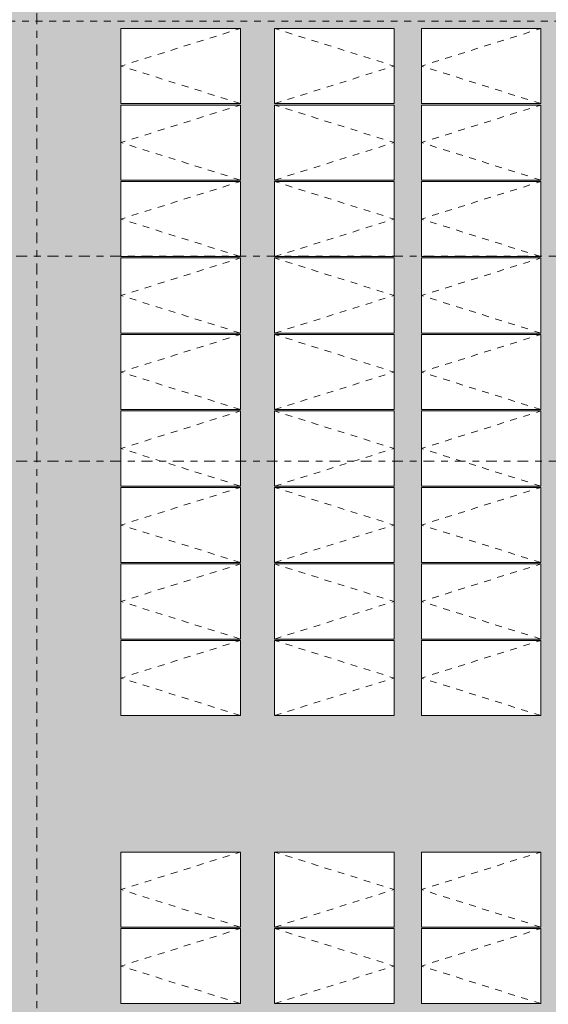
# Model space of a CAD drawing. Header units: metres. Extents: x -180 to 4, y -50 to 6.
# Tile 104 of 256: x -130 to -122, y -31 to -16. Entities that reach past the tile are written whole.
import ezdxf

# ---------------------------------------------------------------- set-up
doc = ezdxf.new("R2010")
doc.units = ezdxf.units.M
doc.header["$LTSCALE"] = 0.05
doc.linetypes.add('Linienart-53', pattern=[5.291531, 3.175, -1.058062, 0.352704, -0.705764])
doc.linetypes.add('VW-01 Strichlinie kurz', pattern=[1.999894, 0.999947, -0.999947])
for name, color, linetype, lineweight, true_color in [('30 -36 Dächer- 3 Dachbeläge', 7, 'Continuous', 15, 0x9999ff), ('30 -36 Dächer- 3 Dachbeläge Gründach', 250, 'Continuous', 9, 0x333333), ('40 -44 Elektr. Anlagen- 2 Eigenstromversorgungsanlagen', 7, 'Continuous', 5, 0xff6633), ('70 -72 Beschriftung- 1 Beschriftung allgemein', 7, 'Continuous', 9, 0xff6633), ('Dachflächen Moblierung', 7, 'Continuous', 9, 0x888888)]:
    doc.layers.add(name, color=color, linetype=linetype, lineweight=lineweight, true_color=true_color)
for name, color, linetype, lineweight in [('60- 61 allgemeine Ausstattung- 4 Terrassen', 7, 'Continuous', 9), ('70 -71 Achsen- 1 Gebäudeachsen', 7, 'Linienart-53', 18), ('Keine', 7, 'Continuous', 9)]:
    doc.layers.add(name, color=color, linetype=linetype, lineweight=lineweight)

# ---------------------------------------------------------------- blocks, each defined once
blk = doc.blocks.new('Gruppe-7986')
at = {"color": 255, "linetype": 'Continuous', "lineweight": 9, "transparency": 33554687}
blk.add_wipeout([(-128.589, -25.577), (-126.839, -25.577), (-126.839, -26.677), (-128.589, -26.677)], dxfattribs=at).dxf.layer = '40 -44 Elektr. Anlagen- 2 Eigenstromversorgungsanlagen'
at = {"layer": '40 -44 Elektr. Anlagen- 2 Eigenstromversorgungsanlagen', "color": 7, "linetype": 'Continuous', "lineweight": 9, "transparency": 33554687, "flags": 128}
blk.add_lwpolyline([(-128.589, -25.577), (-126.839, -25.577), (-126.839, -26.677), (-128.589, -26.677)], close=True, dxfattribs=at)
at = {"layer": 'Dachflächen Moblierung', "color": 8, "linetype": 'VW-01 Strichlinie kurz', "lineweight": 5, "flags": 128}
blk.add_lwpolyline([(-126.839, -26.677), (-128.589, -26.127), (-126.839, -25.577)], dxfattribs=at)
blk = doc.blocks.new('Gruppe-7987')
at = {"color": 255, "linetype": 'Continuous', "lineweight": 9, "transparency": 33554687}
blk.add_wipeout([(-128.589, -24.456), (-126.839, -24.456), (-126.839, -25.556), (-128.589, -25.556)], dxfattribs=at).dxf.layer = '40 -44 Elektr. Anlagen- 2 Eigenstromversorgungsanlagen'
at = {"layer": '40 -44 Elektr. Anlagen- 2 Eigenstromversorgungsanlagen', "color": 7, "linetype": 'Continuous', "lineweight": 9, "transparency": 33554687, "flags": 128}
blk.add_lwpolyline([(-128.589, -24.456), (-126.839, -24.456), (-126.839, -25.556), (-128.589, -25.556)], close=True, dxfattribs=at)
at = {"layer": 'Dachflächen Moblierung', "color": 8, "linetype": 'VW-01 Strichlinie kurz', "lineweight": 5, "flags": 128}
blk.add_lwpolyline([(-126.839, -25.556), (-128.589, -25.006), (-126.839, -24.456)], dxfattribs=at)
blk = doc.blocks.new('Gruppe-7988')
at = {"color": 255, "linetype": 'Continuous', "lineweight": 9, "transparency": 33554687}
blk.add_wipeout([(-128.589, -23.335), (-126.839, -23.335), (-126.839, -24.435), (-128.589, -24.435)], dxfattribs=at).dxf.layer = '40 -44 Elektr. Anlagen- 2 Eigenstromversorgungsanlagen'
at = {"layer": '40 -44 Elektr. Anlagen- 2 Eigenstromversorgungsanlagen', "color": 7, "linetype": 'Continuous', "lineweight": 9, "transparency": 33554687, "flags": 128}
blk.add_lwpolyline([(-128.589, -23.335), (-126.839, -23.335), (-126.839, -24.435), (-128.589, -24.435)], close=True, dxfattribs=at)
at = {"layer": 'Dachflächen Moblierung', "color": 8, "linetype": 'VW-01 Strichlinie kurz', "lineweight": 5, "flags": 128}
blk.add_lwpolyline([(-126.839, -24.435), (-128.589, -23.885), (-126.839, -23.335)], dxfattribs=at)
blk = doc.blocks.new('Gruppe-7989')
at = {"color": 255, "linetype": 'Continuous', "lineweight": 9, "transparency": 33554687}
blk.add_wipeout([(-128.589, -22.214), (-126.839, -22.214), (-126.839, -23.314), (-128.589, -23.314)], dxfattribs=at).dxf.layer = '40 -44 Elektr. Anlagen- 2 Eigenstromversorgungsanlagen'
at = {"layer": '40 -44 Elektr. Anlagen- 2 Eigenstromversorgungsanlagen', "color": 7, "linetype": 'Continuous', "lineweight": 9, "transparency": 33554687, "flags": 128}
blk.add_lwpolyline([(-128.589, -22.214), (-126.839, -22.214), (-126.839, -23.314), (-128.589, -23.314)], close=True, dxfattribs=at)
at = {"layer": 'Dachflächen Moblierung', "color": 8, "linetype": 'VW-01 Strichlinie kurz', "lineweight": 5, "flags": 128}
blk.add_lwpolyline([(-126.839, -23.314), (-128.589, -22.764), (-126.839, -22.214)], dxfattribs=at)
blk = doc.blocks.new('Gruppe-7990')
at = {"color": 255, "linetype": 'Continuous', "lineweight": 9, "transparency": 33554687}
blk.add_wipeout([(-128.589, -21.093), (-126.839, -21.093), (-126.839, -22.193), (-128.589, -22.193)], dxfattribs=at).dxf.layer = '40 -44 Elektr. Anlagen- 2 Eigenstromversorgungsanlagen'
at = {"layer": '40 -44 Elektr. Anlagen- 2 Eigenstromversorgungsanlagen', "color": 7, "linetype": 'Continuous', "lineweight": 9, "transparency": 33554687, "flags": 128}
blk.add_lwpolyline([(-128.589, -21.093), (-126.839, -21.093), (-126.839, -22.193), (-128.589, -22.193)], close=True, dxfattribs=at)
at = {"layer": 'Dachflächen Moblierung', "color": 8, "linetype": 'VW-01 Strichlinie kurz', "lineweight": 5, "flags": 128}
blk.add_lwpolyline([(-126.839, -22.193), (-128.589, -21.643), (-126.839, -21.093)], dxfattribs=at)
blk = doc.blocks.new('Gruppe-7991')
at = {"color": 255, "linetype": 'Continuous', "lineweight": 9, "transparency": 33554687}
blk.add_wipeout([(-128.589, -19.972), (-126.839, -19.972), (-126.839, -21.072), (-128.589, -21.072)], dxfattribs=at).dxf.layer = '40 -44 Elektr. Anlagen- 2 Eigenstromversorgungsanlagen'
at = {"layer": '40 -44 Elektr. Anlagen- 2 Eigenstromversorgungsanlagen', "color": 7, "linetype": 'Continuous', "lineweight": 9, "transparency": 33554687, "flags": 128}
blk.add_lwpolyline([(-128.589, -19.972), (-126.839, -19.972), (-126.839, -21.072), (-128.589, -21.072)], close=True, dxfattribs=at)
at = {"layer": 'Dachflächen Moblierung', "color": 8, "linetype": 'VW-01 Strichlinie kurz', "lineweight": 5, "flags": 128}
blk.add_lwpolyline([(-126.839, -21.072), (-128.589, -20.522), (-126.839, -19.972)], dxfattribs=at)
blk = doc.blocks.new('Gruppe-7992')
at = {"color": 255, "linetype": 'Continuous', "lineweight": 9, "transparency": 33554687}
blk.add_wipeout([(-128.589, -18.851), (-126.839, -18.851), (-126.839, -19.951), (-128.589, -19.951)], dxfattribs=at).dxf.layer = '40 -44 Elektr. Anlagen- 2 Eigenstromversorgungsanlagen'
at = {"layer": '40 -44 Elektr. Anlagen- 2 Eigenstromversorgungsanlagen', "color": 7, "linetype": 'Continuous', "lineweight": 9, "transparency": 33554687, "flags": 128}
blk.add_lwpolyline([(-128.589, -18.851), (-126.839, -18.851), (-126.839, -19.951), (-128.589, -19.951)], close=True, dxfattribs=at)
at = {"layer": 'Dachflächen Moblierung', "color": 8, "linetype": 'VW-01 Strichlinie kurz', "lineweight": 5, "flags": 128}
blk.add_lwpolyline([(-126.839, -19.951), (-128.589, -19.401), (-126.839, -18.851)], dxfattribs=at)
blk = doc.blocks.new('Gruppe-7993')
at = {"color": 255, "linetype": 'Continuous', "lineweight": 9, "transparency": 33554687}
blk.add_wipeout([(-128.589, -17.73), (-126.839, -17.73), (-126.839, -18.83), (-128.589, -18.83)], dxfattribs=at).dxf.layer = '40 -44 Elektr. Anlagen- 2 Eigenstromversorgungsanlagen'
at = {"layer": '40 -44 Elektr. Anlagen- 2 Eigenstromversorgungsanlagen', "color": 7, "linetype": 'Continuous', "lineweight": 9, "transparency": 33554687, "flags": 128}
blk.add_lwpolyline([(-128.589, -17.73), (-126.839, -17.73), (-126.839, -18.83), (-128.589, -18.83)], close=True, dxfattribs=at)
at = {"layer": 'Dachflächen Moblierung', "color": 8, "linetype": 'VW-01 Strichlinie kurz', "lineweight": 5, "flags": 128}
blk.add_lwpolyline([(-126.839, -18.83), (-128.589, -18.28), (-126.839, -17.73)], dxfattribs=at)
blk = doc.blocks.new('Gruppe-7994')
at = {"color": 255, "linetype": 'Continuous', "lineweight": 9, "transparency": 33554687}
blk.add_wipeout([(-128.589, -16.609), (-126.839, -16.609), (-126.839, -17.709), (-128.589, -17.709)], dxfattribs=at).dxf.layer = '40 -44 Elektr. Anlagen- 2 Eigenstromversorgungsanlagen'
at = {"layer": '40 -44 Elektr. Anlagen- 2 Eigenstromversorgungsanlagen', "color": 7, "linetype": 'Continuous', "lineweight": 9, "transparency": 33554687, "flags": 128}
blk.add_lwpolyline([(-128.589, -16.609), (-126.839, -16.609), (-126.839, -17.709), (-128.589, -17.709)], close=True, dxfattribs=at)
at = {"layer": 'Dachflächen Moblierung', "color": 8, "linetype": 'VW-01 Strichlinie kurz', "lineweight": 5, "flags": 128}
blk.add_lwpolyline([(-126.839, -17.709), (-128.589, -17.159), (-126.839, -16.609)], dxfattribs=at)
blk = doc.blocks.new('Gruppe-7995')
at = {"color": 255, "linetype": 'Continuous', "lineweight": 9, "transparency": 33554687}
blk.add_wipeout([(-126.339, -25.577), (-124.589, -25.577), (-124.589, -26.677), (-126.339, -26.677)], dxfattribs=at).dxf.layer = '40 -44 Elektr. Anlagen- 2 Eigenstromversorgungsanlagen'
at = {"layer": '40 -44 Elektr. Anlagen- 2 Eigenstromversorgungsanlagen', "color": 7, "linetype": 'Continuous', "lineweight": 9, "transparency": 33554687, "flags": 128}
blk.add_lwpolyline([(-126.339, -25.577), (-124.589, -25.577), (-124.589, -26.677), (-126.339, -26.677)], close=True, dxfattribs=at)
at = {"layer": 'Dachflächen Moblierung', "color": 8, "linetype": 'VW-01 Strichlinie kurz', "lineweight": 5, "flags": 128}
blk.add_lwpolyline([(-126.339, -26.677), (-124.589, -26.127), (-126.339, -25.577)], dxfattribs=at)
blk = doc.blocks.new('Gruppe-7996')
at = {"color": 255, "linetype": 'Continuous', "lineweight": 9, "transparency": 33554687}
blk.add_wipeout([(-126.339, -24.456), (-124.589, -24.456), (-124.589, -25.556), (-126.339, -25.556)], dxfattribs=at).dxf.layer = '40 -44 Elektr. Anlagen- 2 Eigenstromversorgungsanlagen'
at = {"layer": '40 -44 Elektr. Anlagen- 2 Eigenstromversorgungsanlagen', "color": 7, "linetype": 'Continuous', "lineweight": 9, "transparency": 33554687, "flags": 128}
blk.add_lwpolyline([(-126.339, -24.456), (-124.589, -24.456), (-124.589, -25.556), (-126.339, -25.556)], close=True, dxfattribs=at)
at = {"layer": 'Dachflächen Moblierung', "color": 8, "linetype": 'VW-01 Strichlinie kurz', "lineweight": 5, "flags": 128}
blk.add_lwpolyline([(-126.339, -25.556), (-124.589, -25.006), (-126.339, -24.456)], dxfattribs=at)
blk = doc.blocks.new('Gruppe-7997')
at = {"color": 255, "linetype": 'Continuous', "lineweight": 9, "transparency": 33554687}
blk.add_wipeout([(-126.339, -23.335), (-124.589, -23.335), (-124.589, -24.435), (-126.339, -24.435)], dxfattribs=at).dxf.layer = '40 -44 Elektr. Anlagen- 2 Eigenstromversorgungsanlagen'
at = {"layer": '40 -44 Elektr. Anlagen- 2 Eigenstromversorgungsanlagen', "color": 7, "linetype": 'Continuous', "lineweight": 9, "transparency": 33554687, "flags": 128}
blk.add_lwpolyline([(-126.339, -23.335), (-124.589, -23.335), (-124.589, -24.435), (-126.339, -24.435)], close=True, dxfattribs=at)
at = {"layer": 'Dachflächen Moblierung', "color": 8, "linetype": 'VW-01 Strichlinie kurz', "lineweight": 5, "flags": 128}
blk.add_lwpolyline([(-126.339, -24.435), (-124.589, -23.885), (-126.339, -23.335)], dxfattribs=at)
blk = doc.blocks.new('Gruppe-7998')
at = {"color": 255, "linetype": 'Continuous', "lineweight": 9, "transparency": 33554687}
blk.add_wipeout([(-126.339, -22.214), (-124.589, -22.214), (-124.589, -23.314), (-126.339, -23.314)], dxfattribs=at).dxf.layer = '40 -44 Elektr. Anlagen- 2 Eigenstromversorgungsanlagen'
at = {"layer": '40 -44 Elektr. Anlagen- 2 Eigenstromversorgungsanlagen', "color": 7, "linetype": 'Continuous', "lineweight": 9, "transparency": 33554687, "flags": 128}
blk.add_lwpolyline([(-126.339, -22.214), (-124.589, -22.214), (-124.589, -23.314), (-126.339, -23.314)], close=True, dxfattribs=at)
at = {"layer": 'Dachflächen Moblierung', "color": 8, "linetype": 'VW-01 Strichlinie kurz', "lineweight": 5, "flags": 128}
blk.add_lwpolyline([(-126.339, -23.314), (-124.589, -22.764), (-126.339, -22.214)], dxfattribs=at)
blk = doc.blocks.new('Gruppe-7999')
at = {"color": 255, "linetype": 'Continuous', "lineweight": 9, "transparency": 33554687}
blk.add_wipeout([(-126.339, -21.093), (-124.589, -21.093), (-124.589, -22.193), (-126.339, -22.193)], dxfattribs=at).dxf.layer = '40 -44 Elektr. Anlagen- 2 Eigenstromversorgungsanlagen'
at = {"layer": '40 -44 Elektr. Anlagen- 2 Eigenstromversorgungsanlagen', "color": 7, "linetype": 'Continuous', "lineweight": 9, "transparency": 33554687, "flags": 128}
blk.add_lwpolyline([(-126.339, -21.093), (-124.589, -21.093), (-124.589, -22.193), (-126.339, -22.193)], close=True, dxfattribs=at)
at = {"layer": 'Dachflächen Moblierung', "color": 8, "linetype": 'VW-01 Strichlinie kurz', "lineweight": 5, "flags": 128}
blk.add_lwpolyline([(-126.339, -22.193), (-124.589, -21.643), (-126.339, -21.093)], dxfattribs=at)
blk = doc.blocks.new('Gruppe-8000')
at = {"color": 255, "linetype": 'Continuous', "lineweight": 9, "transparency": 33554687}
blk.add_wipeout([(-126.339, -19.972), (-124.589, -19.972), (-124.589, -21.072), (-126.339, -21.072)], dxfattribs=at).dxf.layer = '40 -44 Elektr. Anlagen- 2 Eigenstromversorgungsanlagen'
at = {"layer": '40 -44 Elektr. Anlagen- 2 Eigenstromversorgungsanlagen', "color": 7, "linetype": 'Continuous', "lineweight": 9, "transparency": 33554687, "flags": 128}
blk.add_lwpolyline([(-126.339, -19.972), (-124.589, -19.972), (-124.589, -21.072), (-126.339, -21.072)], close=True, dxfattribs=at)
at = {"layer": 'Dachflächen Moblierung', "color": 8, "linetype": 'VW-01 Strichlinie kurz', "lineweight": 5, "flags": 128}
blk.add_lwpolyline([(-126.339, -21.072), (-124.589, -20.522), (-126.339, -19.972)], dxfattribs=at)
blk = doc.blocks.new('Gruppe-8001')
at = {"color": 255, "linetype": 'Continuous', "lineweight": 9, "transparency": 33554687}
blk.add_wipeout([(-126.339, -18.851), (-124.589, -18.851), (-124.589, -19.951), (-126.339, -19.951)], dxfattribs=at).dxf.layer = '40 -44 Elektr. Anlagen- 2 Eigenstromversorgungsanlagen'
at = {"layer": '40 -44 Elektr. Anlagen- 2 Eigenstromversorgungsanlagen', "color": 7, "linetype": 'Continuous', "lineweight": 9, "transparency": 33554687, "flags": 128}
blk.add_lwpolyline([(-126.339, -18.851), (-124.589, -18.851), (-124.589, -19.951), (-126.339, -19.951)], close=True, dxfattribs=at)
at = {"layer": 'Dachflächen Moblierung', "color": 8, "linetype": 'VW-01 Strichlinie kurz', "lineweight": 5, "flags": 128}
blk.add_lwpolyline([(-126.339, -19.951), (-124.589, -19.401), (-126.339, -18.851)], dxfattribs=at)
blk = doc.blocks.new('Gruppe-8002')
at = {"color": 255, "linetype": 'Continuous', "lineweight": 9, "transparency": 33554687}
blk.add_wipeout([(-126.339, -17.73), (-124.589, -17.73), (-124.589, -18.83), (-126.339, -18.83)], dxfattribs=at).dxf.layer = '40 -44 Elektr. Anlagen- 2 Eigenstromversorgungsanlagen'
at = {"layer": '40 -44 Elektr. Anlagen- 2 Eigenstromversorgungsanlagen', "color": 7, "linetype": 'Continuous', "lineweight": 9, "transparency": 33554687, "flags": 128}
blk.add_lwpolyline([(-126.339, -17.73), (-124.589, -17.73), (-124.589, -18.83), (-126.339, -18.83)], close=True, dxfattribs=at)
at = {"layer": 'Dachflächen Moblierung', "color": 8, "linetype": 'VW-01 Strichlinie kurz', "lineweight": 5, "flags": 128}
blk.add_lwpolyline([(-126.339, -18.83), (-124.589, -18.28), (-126.339, -17.73)], dxfattribs=at)
blk = doc.blocks.new('Gruppe-8003')
at = {"color": 255, "linetype": 'Continuous', "lineweight": 9, "transparency": 33554687}
blk.add_wipeout([(-126.339, -16.609), (-124.589, -16.609), (-124.589, -17.709), (-126.339, -17.709)], dxfattribs=at).dxf.layer = '40 -44 Elektr. Anlagen- 2 Eigenstromversorgungsanlagen'
at = {"layer": '40 -44 Elektr. Anlagen- 2 Eigenstromversorgungsanlagen', "color": 7, "linetype": 'Continuous', "lineweight": 9, "transparency": 33554687, "flags": 128}
blk.add_lwpolyline([(-126.339, -16.609), (-124.589, -16.609), (-124.589, -17.709), (-126.339, -17.709)], close=True, dxfattribs=at)
at = {"layer": 'Dachflächen Moblierung', "color": 8, "linetype": 'VW-01 Strichlinie kurz', "lineweight": 5, "flags": 128}
blk.add_lwpolyline([(-126.339, -17.709), (-124.589, -17.159), (-126.339, -16.609)], dxfattribs=at)
blk = doc.blocks.new('Gruppe-8004')
at = {"color": 255, "linetype": 'Continuous', "lineweight": 9, "transparency": 33554687}
blk.add_wipeout([(-124.189, -25.577), (-122.439, -25.577), (-122.439, -26.677), (-124.189, -26.677)], dxfattribs=at).dxf.layer = '40 -44 Elektr. Anlagen- 2 Eigenstromversorgungsanlagen'
at = {"layer": '40 -44 Elektr. Anlagen- 2 Eigenstromversorgungsanlagen', "color": 7, "linetype": 'Continuous', "lineweight": 9, "transparency": 33554687, "flags": 128}
blk.add_lwpolyline([(-124.189, -25.577), (-122.439, -25.577), (-122.439, -26.677), (-124.189, -26.677)], close=True, dxfattribs=at)
at = {"layer": 'Dachflächen Moblierung', "color": 8, "linetype": 'VW-01 Strichlinie kurz', "lineweight": 5, "flags": 128}
blk.add_lwpolyline([(-122.439, -26.677), (-124.189, -26.127), (-122.439, -25.577)], dxfattribs=at)
blk = doc.blocks.new('Gruppe-8005')
at = {"color": 255, "linetype": 'Continuous', "lineweight": 9, "transparency": 33554687}
blk.add_wipeout([(-124.189, -24.456), (-122.439, -24.456), (-122.439, -25.556), (-124.189, -25.556)], dxfattribs=at).dxf.layer = '40 -44 Elektr. Anlagen- 2 Eigenstromversorgungsanlagen'
at = {"layer": '40 -44 Elektr. Anlagen- 2 Eigenstromversorgungsanlagen', "color": 7, "linetype": 'Continuous', "lineweight": 9, "transparency": 33554687, "flags": 128}
blk.add_lwpolyline([(-124.189, -24.456), (-122.439, -24.456), (-122.439, -25.556), (-124.189, -25.556)], close=True, dxfattribs=at)
at = {"layer": 'Dachflächen Moblierung', "color": 8, "linetype": 'VW-01 Strichlinie kurz', "lineweight": 5, "flags": 128}
blk.add_lwpolyline([(-122.439, -25.556), (-124.189, -25.006), (-122.439, -24.456)], dxfattribs=at)
blk = doc.blocks.new('Gruppe-8006')
at = {"color": 255, "linetype": 'Continuous', "lineweight": 9, "transparency": 33554687}
blk.add_wipeout([(-124.189, -23.335), (-122.439, -23.335), (-122.439, -24.435), (-124.189, -24.435)], dxfattribs=at).dxf.layer = '40 -44 Elektr. Anlagen- 2 Eigenstromversorgungsanlagen'
at = {"layer": '40 -44 Elektr. Anlagen- 2 Eigenstromversorgungsanlagen', "color": 7, "linetype": 'Continuous', "lineweight": 9, "transparency": 33554687, "flags": 128}
blk.add_lwpolyline([(-124.189, -23.335), (-122.439, -23.335), (-122.439, -24.435), (-124.189, -24.435)], close=True, dxfattribs=at)
at = {"layer": 'Dachflächen Moblierung', "color": 8, "linetype": 'VW-01 Strichlinie kurz', "lineweight": 5, "flags": 128}
blk.add_lwpolyline([(-122.439, -24.435), (-124.189, -23.885), (-122.439, -23.335)], dxfattribs=at)
blk = doc.blocks.new('Gruppe-8007')
at = {"color": 255, "linetype": 'Continuous', "lineweight": 9, "transparency": 33554687}
blk.add_wipeout([(-124.189, -22.214), (-122.439, -22.214), (-122.439, -23.314), (-124.189, -23.314)], dxfattribs=at).dxf.layer = '40 -44 Elektr. Anlagen- 2 Eigenstromversorgungsanlagen'
at = {"layer": '40 -44 Elektr. Anlagen- 2 Eigenstromversorgungsanlagen', "color": 7, "linetype": 'Continuous', "lineweight": 9, "transparency": 33554687, "flags": 128}
blk.add_lwpolyline([(-124.189, -22.214), (-122.439, -22.214), (-122.439, -23.314), (-124.189, -23.314)], close=True, dxfattribs=at)
at = {"layer": 'Dachflächen Moblierung', "color": 8, "linetype": 'VW-01 Strichlinie kurz', "lineweight": 5, "flags": 128}
blk.add_lwpolyline([(-122.439, -23.314), (-124.189, -22.764), (-122.439, -22.214)], dxfattribs=at)
blk = doc.blocks.new('Gruppe-8008')
at = {"color": 255, "linetype": 'Continuous', "lineweight": 9, "transparency": 33554687}
blk.add_wipeout([(-124.189, -21.093), (-122.439, -21.093), (-122.439, -22.193), (-124.189, -22.193)], dxfattribs=at).dxf.layer = '40 -44 Elektr. Anlagen- 2 Eigenstromversorgungsanlagen'
at = {"layer": '40 -44 Elektr. Anlagen- 2 Eigenstromversorgungsanlagen', "color": 7, "linetype": 'Continuous', "lineweight": 9, "transparency": 33554687, "flags": 128}
blk.add_lwpolyline([(-124.189, -21.093), (-122.439, -21.093), (-122.439, -22.193), (-124.189, -22.193)], close=True, dxfattribs=at)
at = {"layer": 'Dachflächen Moblierung', "color": 8, "linetype": 'VW-01 Strichlinie kurz', "lineweight": 5, "flags": 128}
blk.add_lwpolyline([(-122.439, -22.193), (-124.189, -21.643), (-122.439, -21.093)], dxfattribs=at)
blk = doc.blocks.new('Gruppe-8009')
at = {"color": 255, "linetype": 'Continuous', "lineweight": 9, "transparency": 33554687}
blk.add_wipeout([(-124.189, -19.972), (-122.439, -19.972), (-122.439, -21.072), (-124.189, -21.072)], dxfattribs=at).dxf.layer = '40 -44 Elektr. Anlagen- 2 Eigenstromversorgungsanlagen'
at = {"layer": '40 -44 Elektr. Anlagen- 2 Eigenstromversorgungsanlagen', "color": 7, "linetype": 'Continuous', "lineweight": 9, "transparency": 33554687, "flags": 128}
blk.add_lwpolyline([(-124.189, -19.972), (-122.439, -19.972), (-122.439, -21.072), (-124.189, -21.072)], close=True, dxfattribs=at)
at = {"layer": 'Dachflächen Moblierung', "color": 8, "linetype": 'VW-01 Strichlinie kurz', "lineweight": 5, "flags": 128}
blk.add_lwpolyline([(-122.439, -21.072), (-124.189, -20.522), (-122.439, -19.972)], dxfattribs=at)
blk = doc.blocks.new('Gruppe-8010')
at = {"color": 255, "linetype": 'Continuous', "lineweight": 9, "transparency": 33554687}
blk.add_wipeout([(-124.189, -18.851), (-122.439, -18.851), (-122.439, -19.951), (-124.189, -19.951)], dxfattribs=at).dxf.layer = '40 -44 Elektr. Anlagen- 2 Eigenstromversorgungsanlagen'
at = {"layer": '40 -44 Elektr. Anlagen- 2 Eigenstromversorgungsanlagen', "color": 7, "linetype": 'Continuous', "lineweight": 9, "transparency": 33554687, "flags": 128}
blk.add_lwpolyline([(-124.189, -18.851), (-122.439, -18.851), (-122.439, -19.951), (-124.189, -19.951)], close=True, dxfattribs=at)
at = {"layer": 'Dachflächen Moblierung', "color": 8, "linetype": 'VW-01 Strichlinie kurz', "lineweight": 5, "flags": 128}
blk.add_lwpolyline([(-122.439, -19.951), (-124.189, -19.401), (-122.439, -18.851)], dxfattribs=at)
blk = doc.blocks.new('Gruppe-8011')
at = {"color": 255, "linetype": 'Continuous', "lineweight": 9, "transparency": 33554687}
blk.add_wipeout([(-124.189, -17.73), (-122.439, -17.73), (-122.439, -18.83), (-124.189, -18.83)], dxfattribs=at).dxf.layer = '40 -44 Elektr. Anlagen- 2 Eigenstromversorgungsanlagen'
at = {"layer": '40 -44 Elektr. Anlagen- 2 Eigenstromversorgungsanlagen', "color": 7, "linetype": 'Continuous', "lineweight": 9, "transparency": 33554687, "flags": 128}
blk.add_lwpolyline([(-124.189, -17.73), (-122.439, -17.73), (-122.439, -18.83), (-124.189, -18.83)], close=True, dxfattribs=at)
at = {"layer": 'Dachflächen Moblierung', "color": 8, "linetype": 'VW-01 Strichlinie kurz', "lineweight": 5, "flags": 128}
blk.add_lwpolyline([(-122.439, -18.83), (-124.189, -18.28), (-122.439, -17.73)], dxfattribs=at)
blk = doc.blocks.new('Gruppe-8012')
at = {"color": 255, "linetype": 'Continuous', "lineweight": 9, "transparency": 33554687}
blk.add_wipeout([(-124.189, -16.609), (-122.439, -16.609), (-122.439, -17.709), (-124.189, -17.709)], dxfattribs=at).dxf.layer = '40 -44 Elektr. Anlagen- 2 Eigenstromversorgungsanlagen'
at = {"layer": '40 -44 Elektr. Anlagen- 2 Eigenstromversorgungsanlagen', "color": 7, "linetype": 'Continuous', "lineweight": 9, "transparency": 33554687, "flags": 128}
blk.add_lwpolyline([(-124.189, -16.609), (-122.439, -16.609), (-122.439, -17.709), (-124.189, -17.709)], close=True, dxfattribs=at)
at = {"layer": 'Dachflächen Moblierung', "color": 8, "linetype": 'VW-01 Strichlinie kurz', "lineweight": 5, "flags": 128}
blk.add_lwpolyline([(-122.439, -17.709), (-124.189, -17.159), (-122.439, -16.609)], dxfattribs=at)
blk = doc.blocks.new('Gruppe-8179')
at = {"color": 255, "linetype": 'Continuous', "lineweight": 9, "transparency": 33554687}
blk.add_wipeout([(-128.589, -29.798), (-126.839, -29.798), (-126.839, -30.898), (-128.589, -30.898)], dxfattribs=at).dxf.layer = '40 -44 Elektr. Anlagen- 2 Eigenstromversorgungsanlagen'
at = {"layer": '40 -44 Elektr. Anlagen- 2 Eigenstromversorgungsanlagen', "color": 7, "linetype": 'Continuous', "lineweight": 9, "transparency": 33554687, "flags": 128}
blk.add_lwpolyline([(-128.589, -29.798), (-126.839, -29.798), (-126.839, -30.898), (-128.589, -30.898)], close=True, dxfattribs=at)
at = {"layer": 'Dachflächen Moblierung', "color": 8, "linetype": 'VW-01 Strichlinie kurz', "lineweight": 5, "flags": 128}
blk.add_lwpolyline([(-126.839, -30.898), (-128.589, -30.348), (-126.839, -29.798)], dxfattribs=at)
blk = doc.blocks.new('Gruppe-8180')
at = {"color": 255, "linetype": 'Continuous', "lineweight": 9, "transparency": 33554687}
blk.add_wipeout([(-128.589, -28.677), (-126.839, -28.677), (-126.839, -29.777), (-128.589, -29.777)], dxfattribs=at).dxf.layer = '40 -44 Elektr. Anlagen- 2 Eigenstromversorgungsanlagen'
at = {"layer": '40 -44 Elektr. Anlagen- 2 Eigenstromversorgungsanlagen', "color": 7, "linetype": 'Continuous', "lineweight": 9, "transparency": 33554687, "flags": 128}
blk.add_lwpolyline([(-128.589, -28.677), (-126.839, -28.677), (-126.839, -29.777), (-128.589, -29.777)], close=True, dxfattribs=at)
at = {"layer": 'Dachflächen Moblierung', "color": 8, "linetype": 'VW-01 Strichlinie kurz', "lineweight": 5, "flags": 128}
blk.add_lwpolyline([(-126.839, -29.777), (-128.589, -29.227), (-126.839, -28.677)], dxfattribs=at)
blk = doc.blocks.new('Gruppe-8187')
at = {"color": 255, "linetype": 'Continuous', "lineweight": 9, "transparency": 33554687}
blk.add_wipeout([(-126.339, -29.798), (-124.589, -29.798), (-124.589, -30.898), (-126.339, -30.898)], dxfattribs=at).dxf.layer = '40 -44 Elektr. Anlagen- 2 Eigenstromversorgungsanlagen'
at = {"layer": '40 -44 Elektr. Anlagen- 2 Eigenstromversorgungsanlagen', "color": 7, "linetype": 'Continuous', "lineweight": 9, "transparency": 33554687, "flags": 128}
blk.add_lwpolyline([(-126.339, -29.798), (-124.589, -29.798), (-124.589, -30.898), (-126.339, -30.898)], close=True, dxfattribs=at)
at = {"layer": 'Dachflächen Moblierung', "color": 8, "linetype": 'VW-01 Strichlinie kurz', "lineweight": 5, "flags": 128}
blk.add_lwpolyline([(-126.339, -30.898), (-124.589, -30.348), (-126.339, -29.798)], dxfattribs=at)
blk = doc.blocks.new('Gruppe-8188')
at = {"color": 255, "linetype": 'Continuous', "lineweight": 9, "transparency": 33554687}
blk.add_wipeout([(-126.339, -28.677), (-124.589, -28.677), (-124.589, -29.777), (-126.339, -29.777)], dxfattribs=at).dxf.layer = '40 -44 Elektr. Anlagen- 2 Eigenstromversorgungsanlagen'
at = {"layer": '40 -44 Elektr. Anlagen- 2 Eigenstromversorgungsanlagen', "color": 7, "linetype": 'Continuous', "lineweight": 9, "transparency": 33554687, "flags": 128}
blk.add_lwpolyline([(-126.339, -28.677), (-124.589, -28.677), (-124.589, -29.777), (-126.339, -29.777)], close=True, dxfattribs=at)
at = {"layer": 'Dachflächen Moblierung', "color": 8, "linetype": 'VW-01 Strichlinie kurz', "lineweight": 5, "flags": 128}
blk.add_lwpolyline([(-126.339, -29.777), (-124.589, -29.227), (-126.339, -28.677)], dxfattribs=at)
blk = doc.blocks.new('Gruppe-8195')
at = {"color": 255, "linetype": 'Continuous', "lineweight": 9, "transparency": 33554687}
blk.add_wipeout([(-124.189, -29.798), (-122.439, -29.798), (-122.439, -30.898), (-124.189, -30.898)], dxfattribs=at).dxf.layer = '40 -44 Elektr. Anlagen- 2 Eigenstromversorgungsanlagen'
at = {"layer": '40 -44 Elektr. Anlagen- 2 Eigenstromversorgungsanlagen', "color": 7, "linetype": 'Continuous', "lineweight": 9, "transparency": 33554687, "flags": 128}
blk.add_lwpolyline([(-124.189, -29.798), (-122.439, -29.798), (-122.439, -30.898), (-124.189, -30.898)], close=True, dxfattribs=at)
at = {"layer": 'Dachflächen Moblierung', "color": 8, "linetype": 'VW-01 Strichlinie kurz', "lineweight": 5, "flags": 128}
blk.add_lwpolyline([(-122.439, -30.898), (-124.189, -30.348), (-122.439, -29.798)], dxfattribs=at)
blk = doc.blocks.new('Gruppe-8196')
at = {"color": 255, "linetype": 'Continuous', "lineweight": 9, "transparency": 33554687}
blk.add_wipeout([(-124.189, -28.677), (-122.439, -28.677), (-122.439, -29.777), (-124.189, -29.777)], dxfattribs=at).dxf.layer = '40 -44 Elektr. Anlagen- 2 Eigenstromversorgungsanlagen'
at = {"layer": '40 -44 Elektr. Anlagen- 2 Eigenstromversorgungsanlagen', "color": 7, "linetype": 'Continuous', "lineweight": 9, "transparency": 33554687, "flags": 128}
blk.add_lwpolyline([(-124.189, -28.677), (-122.439, -28.677), (-122.439, -29.777), (-124.189, -29.777)], close=True, dxfattribs=at)
at = {"layer": 'Dachflächen Moblierung', "color": 8, "linetype": 'VW-01 Strichlinie kurz', "lineweight": 5, "flags": 128}
blk.add_lwpolyline([(-122.439, -29.777), (-124.189, -29.227), (-122.439, -28.677)], dxfattribs=at)
blk = doc.blocks.new('Gruppe-8261')
at = {"layer": '70 -72 Beschriftung- 1 Beschriftung allgemein', "color": 7, "transparency": 33554687}
for name in ['Gruppe-7986', 'Gruppe-7995', 'Gruppe-8004', 'Gruppe-8179', 'Gruppe-8187', 'Gruppe-8195']:
    blk.add_blockref(name, (0, 0), dxfattribs=at)
for name in ['Gruppe-7987', 'Gruppe-7996', 'Gruppe-8005', 'Gruppe-8180', 'Gruppe-8188', 'Gruppe-8196']:
    blk.add_blockref(name, (0, 0), dxfattribs=at)
for name in ['Gruppe-7988', 'Gruppe-7997', 'Gruppe-8006']:
    blk.add_blockref(name, (0, 0), dxfattribs=at)
for name in ['Gruppe-7989', 'Gruppe-7998', 'Gruppe-8007']:
    blk.add_blockref(name, (0, 0), dxfattribs=at)
for name in ['Gruppe-7990', 'Gruppe-7999', 'Gruppe-8008']:
    blk.add_blockref(name, (0, 0), dxfattribs=at)
for name in ['Gruppe-7991', 'Gruppe-8000', 'Gruppe-8009']:
    blk.add_blockref(name, (0, 0), dxfattribs=at)
for name in ['Gruppe-7992', 'Gruppe-8001', 'Gruppe-8010']:
    blk.add_blockref(name, (0, 0), dxfattribs=at)
for name in ['Gruppe-7993', 'Gruppe-8002', 'Gruppe-8011']:
    blk.add_blockref(name, (0, 0), dxfattribs=at)
for name in ['Gruppe-7994', 'Gruppe-8003', 'Gruppe-8012']:
    blk.add_blockref(name, (0, 0), dxfattribs=at)
blk = doc.blocks.new('Gruppe-8878')
at = {"layer": '30 -36 Dächer- 3 Dachbeläge Gründach', "linetype": 'Continuous', "lineweight": 0, "true_color": 0xe7eedf, "transparency": 33554687}
blk.add_hatch(color=254, dxfattribs=at).paths.add_polyline_path([(-100.01799996, -31.79404198), (-100.01799996, -31.61704198), (-100.31099996, -31.61704198), (-100.31099996, -12.39704198), (-159.47099996, -12.39704198), (-159.47099996, -39.25704198), (-99.61099996, -39.25704198), (-99.61099996, -31.79404198)])
at = {"color": 255, "linetype": 'Continuous', "lineweight": 9, "transparency": 33554687}
blk.add_wipeout([(-99.13099996, -31.79404198), (-99.13099996, -39.73704198), (-129.83124836, -39.73704198), (-129.83124836, -39.25704198), (-100.31099996, -39.25704198), (-100.31099996, -12.71704198), (-129.83124836, -12.71704198), (-129.83124836, -12.23704198), (-100.01799996, -12.23704198), (-100.01799996, -31.12704198), (-99.83999996, -31.12704198), (-99.83999996, -31.61604198), (-99.35099996, -31.61604198), (-99.35099996, -31.79404198)], dxfattribs=at).dxf.layer = '30 -36 Dächer- 3 Dachbeläge'
blk.add_wipeout([(-129.83124836, -12.23704198), (-129.83124836, -12.71704198), (-159.47099996, -12.71704198), (-159.47099996, -39.25704198), (-129.83124836, -39.25704198), (-129.83124836, -39.73704198), (-160.51099996, -39.73704198), (-160.51099996, -31.61704198), (-159.93099996, -31.61704198), (-159.93099996, -12.23704198)], dxfattribs=at).dxf.layer = '30 -36 Dächer- 3 Dachbeläge'
at = {"layer": '60- 61 allgemeine Ausstattung- 4 Terrassen', "color": 7}
blk.add_blockref('Gruppe-8261', (0, 0), dxfattribs=at)
at = {"layer": '40 -44 Elektr. Anlagen- 2 Eigenstromversorgungsanlagen', "color": 7, "linetype": 'VW-01 Strichlinie kurz', "lineweight": 9, "flags": 128}
blk.add_lwpolyline([(-157.2387741, -16.50250689), (-102.9687741, -16.50250689), (-102.9687741, -37.68750689), (-157.2387741, -37.68750689)], close=True, dxfattribs=at)
blk = doc.blocks.new('_OG3_2D (2D)')
at = {"layer": '70 -72 Beschriftung- 1 Beschriftung allgemein', "color": 7}
blk.add_blockref('Gruppe-8878', (0, 0), dxfattribs=at)
blk = doc.blocks.new('_Achsen (3D)')
at = {"layer": '70 -71 Achsen- 1 Gebäudeachsen', "transparency": 33554687}
for p, q in [((-129.821, 3.8), (-129.821, -46.172)), ((-179.668, -19.947), (3.826, -19.947)), ((-179.668, -22.947), (3.826, -22.947))]:
    blk.add_line(p, q, dxfattribs=at)

msp = doc.modelspace()

# ---------------------------------------------------------------- block references
at = {"layer": 'Keine', "color": 1}
msp.add_blockref('_OG3_2D (2D)', (0, 0), dxfattribs=at)

# ---------------------------------------------------------------- next in the draw order: block references
msp.add_blockref('_Achsen (3D)', (0, 0), dxfattribs=at)

doc.saveas('drawing.dxf')
